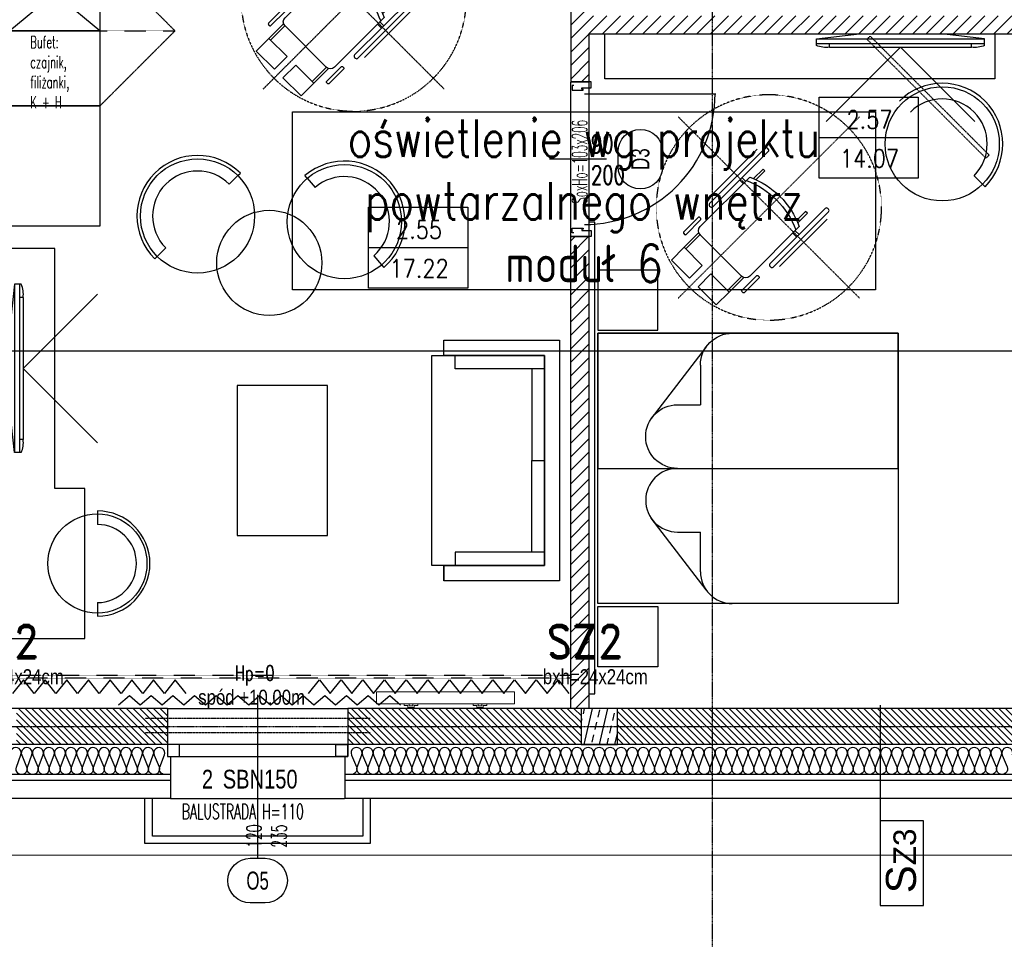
# Model space of a CAD drawing. Header units: millimetres. Extents: x 69081 to 158617, y -37521 to -9534.
# Tile 207 of 256: x 113847 to 114503, y -21415 to -20803. Entities that reach past the tile are written whole.
import ezdxf
from ezdxf.enums import TextEntityAlignment as Align

# ---------------------------------------------------------------- set-up
doc = ezdxf.new("R2010")
doc.units = ezdxf.units.MM
for name, pattern in [('DO', [0.8, 0.6, -0.1, 0, -0.1]), ('DP', [0.5, 0.3, -0.2]), ('KRESKOWA-SREDNIA', [0.2, 0.12, -0.08])]:
    doc.linetypes.add(name, pattern=pattern)
for name, color, linetype in [('0_oświetlenie', 7, 'Continuous'), ('A-----SZ', 8, 'Continuous'), ('A-ARM', 8, 'Continuous'), ('A-BUD-MA-MATERIALY', 8, 'Continuous'), ('A-MEB', 8, 'Continuous'), ('A-OSI', 8, 'DO'), ('A-SCI', 7, 'Continuous'), ('AM DRZIW WEWN', 1, 'Continuous'), ('AM DRZWI ZEWN', 1, 'Continuous'), ('BA_drz', 7, 'Continuous'), ('BA_MEBLE', 8, 'Continuous'), ('BA_okn', 7, 'Continuous'), ('BA_okp', 2, 'Continuous'), ('BA_okw', 1, 'DP'), ('BA_sym', 7, 'Continuous'), ('BA_TXG', 3, 'Continuous'), ('BA_txs', 2, 'Continuous'), ('BA_WIC', 1, 'Continuous'), ('BI_szr', 8, 'Continuous'), ('BZ_sym', 7, 'Continuous'), ('BZ_WIC', 1, 'Continuous'), ('F-BIL', 1, 'Continuous'), ('F-BIL-OP', 3, 'Continuous'), ('F-BIL-TA', 1, 'Continuous'), ('JS_OLKA KONSTR', 231, 'Continuous'), ('JS_PODCIĄGI', 1, 'DP'), ('Nadproża', 5, 'DO'), ('porta', 8, 'Continuous'), ('R-----OP', 1, 'Continuous'), ('R-----WY', 1, 'Continuous'), ('słupy', 1, 'Continuous')]:
    doc.layers.add(name, color=color, linetype=linetype)
for name, color, linetype, lineweight in [('IS_Grzejnik', 15, 'Continuous', 5), ('OPIS', 7, 'Continuous', 25), ('SB_OTWORY DRZWI', 1, 'Continuous', 9)]:
    doc.layers.add(name, color=color, linetype=linetype, lineweight=lineweight)
doc.layers.get('R-----WY').off()
doc.styles.add('Arial', font='l_10646.ttf')
doc.styles.add('BIKTBG', font='romand.shx', dxfattribs={"width": 0.9})
doc.styles.add('BIKTS', font='bikromsw.shx', dxfattribs={"width": 0.85})
doc.styles.add('ROMANS', font='romans.shx', dxfattribs={"height": 1})
doc.styles.add('SIMPLEX', font='simplex', dxfattribs={"width": 0.85})
doc.styles.add('WYM--ROMANSSHX-08', font='ROMANS.SHX', dxfattribs={"width": 0.8})

# ---------------------------------------------------------------- blocks, each defined once
blk = doc.blocks.new('dr1h901')
at = {"color": 0}
blk.add_line((-0.5, 0), (-0.5, 1.005), dxfattribs=at)
at = {"color": 1}
blk.add_line((0, 0.1689), (0, -0.2655), dxfattribs=at)
blk.add_arc((-0.5, 0), 1, 0, 90, dxfattribs=at)
blk = doc.blocks.new('tv 50 cali')
at = {"layer": 'A-MEB'}
for p, q in [((57768.44, -31219.85), (57797.2, -31216.65)), ((57851.69, -31216.65), (57797.2, -31216.65)), ((57880.44, -31219.85), (57851.69, -31216.65)), ((57768.44, -31224.3), (57768.44, -31219.85)), ((57880.44, -31219.85), (57768.44, -31219.85)), ((57880.44, -31223.05), (57768.44, -31223.05)), ((57777.2, -31225.55), (57777.2, -31223.05)), ((57871.69, -31225.55), (57777.2, -31225.55)), ((57871.69, -31225.55), (57871.69, -31223.05)), ((57880.44, -31224.3), (57880.44, -31219.85))]:
    blk.add_line(p, q, dxfattribs=at)
blk.add_lwpolyline([(57774.95, -31275.04), (57824.44, -31225.55), (57873.94, -31275.04)], dxfattribs=at)
for centre, start, end in [((57775.01, -31209.6), 245.93454, 277.81221), ((57873.88, -31209.6), 262.18779, 294.06546)]:
    blk.add_arc(centre, 16.1, start, end, dxfattribs=at)
blk = doc.blocks.new('A$C19277BFE')
at = {"layer": 'A-MEB', "linetype": 'Continuous'}
for p, q in [((53.01, 90), (200, 90)), ((200, 90), (200, 0)), ((72.04, 9.16), (35.57, 56.81)), ((200, 0), (89.48, 0))]:
    blk.add_line(p, q, dxfattribs=at)
at = {"layer": 'A-MEB'}
for p in [(53.01, 47.65), (68.3, 21.18)]:
    blk.add_line(p, (68.3, 47.65), dxfattribs=at)
at = {"layer": 'A-MEB', "linetype": 'Continuous'}
blk.add_lwpolyline([(94.24, 0), (0, 0), (0, 90), (56.12, 90)], dxfattribs=at)
for centre, start in [((53.01, 68.82), 90), ((89.48, 21.18), 180)]:
    blk.add_arc(centre, 21.18, start, 270, dxfattribs=at)
blk = doc.blocks.new('symbol1')
at = {"layer": 'A-ARM', "linetype": 'KRESKOWA-SREDNIA'}
for p, q in [((-18151.81, -23689.57), (-18031.11, -23568.86)), ((-18151.81, -23568.86), (-18031.11, -23689.57))]:
    blk.add_line(p, q, dxfattribs=at)
at = {"layer": 'A-ARM'}
for p, q in [((-18119.08, -23573.94), (-18109.32, -23583.7)), ((-18117.98, -23572.84), (-18108.22, -23582.61)), ((-18137.14, -23610.97), (-18109.7, -23583.53)), ((-18104.2, -23583.53), (-18071.2, -23616.54)), ((-18052.72, -23621.51), (-18084.34, -23589.89)), ((-18147.83, -23602.69), (-18138.07, -23612.45)), ((-18146.73, -23601.59), (-18136.97, -23611.35)), ((-18075.57, -23612.17), (-18072.95, -23609.55)), ((-18073.99, -23613.75), (-18071.37, -23611.13)), ((-18104.14, -23649.47), (-18137.14, -23616.47)), ((-18066.99, -23626.61), (-18072.93, -23620.67)), ((-18072.23, -23619.1), (-18065.85, -23625.47)), ((-18065.85, -23625.47), (-18066.99, -23626.61)), ((-18099.17, -23667.95), (-18130.78, -23636.34)), ((-18110.83, -23647.43), (-18108.5, -23645.11)), ((-18109.25, -23649.01), (-18106.92, -23646.68)), ((-18101.58, -23648.45), (-18095.2, -23654.82)), ((-18094.06, -23653.68), (-18100, -23647.74)), ((-18095.2, -23654.82), (-18094.06, -23653.68))]:
    blk.add_line(p, q, dxfattribs=at)
for points in [[(-18126.46, -23564.36), (-18117.98, -23572.84), (-18130.06, -23584.93), (-18138.54, -23576.45)], [(-18156.31, -23594.21), (-18147.83, -23602.69), (-18135.75, -23590.61), (-18144.23, -23582.13)]]:
    blk.add_lwpolyline(points, close=True, dxfattribs=at)
for points in [[(-18108.85, -23572.59), (-18109.34, -23573.08, 0.414214), (-18109.34, -23574.18), (-18099.75, -23583.78, 0.414214), (-18098.65, -23583.78), (-18098.15, -23583.28, 0.414214), (-18098.15, -23582.18), (-18107.75, -23572.59, 0.414214)], [(-18090.8, -23590.05), (-18090.25, -23589.5, -0.414214), (-18088.6, -23589.5), (-18051.74, -23626.35, -0.414214), (-18051.74, -23628), (-18052.29, -23628.55, -0.414214), (-18053.94, -23628.55), (-18090.8, -23591.7, -0.414214)], [(-18148.09, -23611.82), (-18147.59, -23611.33, -0.414214), (-18146.49, -23611.33), (-18136.9, -23620.92, -0.414214), (-18136.9, -23622.02), (-18137.39, -23622.52, -0.414214), (-18138.49, -23622.52), (-18148.09, -23612.92, -0.414214)], [(-18130.88, -23630.13), (-18130.33, -23629.58, -0.414214), (-18128.68, -23629.58), (-18091.82, -23666.44, -0.414214), (-18091.82, -23668.09), (-18092.37, -23668.64, -0.414214), (-18094.02, -23668.64), (-18130.88, -23631.78, -0.414214)]]:
    blk.add_lwpolyline(points, format="xyb", close=True, dxfattribs=at)
at = {"layer": 'A-ARM', "linetype": 'KRESKOWA-SREDNIA'}
blk.add_circle((-18091.46, -23629.22), 75, dxfattribs=at)
at = {"layer": 'A-ARM'}
for centre, radius, start, end in [((-18106.95, -23586.28), 3.89, 45, 135), ((-18134.39, -23613.72), 3.89, 135, 225), ((-18125.98, -23594.69), 56.04, 290.44252, 339.55748), ((-18123.71, -23596.97), 56.04, 290.44252, 339.55748)]:
    blk.add_arc(centre, radius, start, end, dxfattribs=at)
blk = doc.blocks.new('osie')
at = {"layer": 'A-OSI'}
for p, q in [((20223.6, -43302.43), (20223.6, -44525.44)), ((16858.8, -44112.43), (20818.3, -44112.43))]:
    blk.add_line(p, q, dxfattribs=at)
blk = doc.blocks.new('DYBY-BL5')
at = {"layer": 'F-BIL-TA', "color": 1}
blk.add_line((0, 45), (110, 45), dxfattribs=at)
blk.add_lwpolyline([(0, 0), (0, 90), (110, 90), (110, 0)], close=True, dxfattribs=at)
at = {"layer": 'F-BIL-OP', "style": 'SIMPLEX', "width": 0.85}
blk.add_attdef('NR', text='', height=20, dxfattribs=at).set_placement((56, 55), align=Align.CENTER)
at = {"layer": 'F-BIL-OP', "color": 2, "style": 'SIMPLEX', "width": 0.85, "flags": 1}
for tag, p in [('NAZWA', (119, 55)), ('POSADZKA', (119, 12)), ('GRUPA', (119, -27)), ('RODZAJ', (119, -72))]:
    blk.add_attdef(tag, p, '', height=19, dxfattribs=at)
at = {"layer": 'F-BIL-OP', "color": 2, "style": 'SIMPLEX', "width": 0.85}
blk.add_attdef('POW.', text='', height=20, dxfattribs=at).set_placement((56, 12), align=Align.CENTER)
at = {"layer": 'F-BIL-OP', "color": 2, "style": 'SIMPLEX', "width": 0.85, "flags": 1}
blk.add_attdef('POWH.', text='', height=20, dxfattribs=at).set_placement((56, -27), align=Align.CENTER)
blk = doc.blocks.new('symnadpr')
at = {"style": 'BIKTS', "width": 0.8}
blk.add_attdef('SZT_NADPR', text='', height=25, dxfattribs=at).set_placement((-48.7, -11.7), align=Align.RIGHT)
blk.add_attdef('NAZNADPR', (-42.6, -11.7), '', height=25, dxfattribs=at)
blk = doc.blocks.new('A$C04435ce7')
at = {"layer": 'BI_szr'}
h = blk.add_hatch(dxfattribs=at)
h.set_pattern_fill('BIK_ZELBET', color=256, scale=5, angle=32, style=0)
h.set_pattern_definition([(77, (3555.602, 48.061), (-9.7437, 2.2495), []), (77, (3561.599, 51.808), (-9.7437, 2.2495), [5, -3.5])])
h.paths.add_polyline_path([(3537.09, 29.37), (3561.09, 29.37), (3561.09, 53.37), (3537.09, 53.37)])
at = {"layer": 'Nadproża', "ltscale": 0.75}
for p, q in [((3396.59, 46.57), (3246.59, 46.57)), ((3396.59, 36.99), (3246.59, 36.99))]:
    blk.add_line(p, q, dxfattribs=at)
at = {"layer": 'słupy', "color": 4}
blk.add_lwpolyline([(3537.09, 29.37), (3561.09, 29.37), (3561.09, 53.37), (3537.09, 53.37)], close=True, dxfattribs=at)
at = {"layer": 'BZ_sym'}
ref = blk.add_blockref('symnadpr', (3319.89, 6.25), dxfattribs=dict(at, xscale=0.5, yscale=0.5, zscale=0.5))
ref.add_attrib('naznadpr', 'SBN150', (3298.39, 0), dxfattribs={"height": 12.5, "style": 'BIKTS', "width": 0.8})
ref.add_attrib('szt_nadpr', '2', dxfattribs={"height": 12.5, "style": 'BIKTS', "width": 0.8}).set_placement((3291.94, 0), align=Align.RIGHT)
at = {"layer": 'BA_TXG', "style": 'BIKTBG', "width": 0.9}
for p in [(3150.66, 86.79), (3539.43, 86.79)]:
    blk.add_text('SZ2', height=22, rotation=0, dxfattribs=at).set_placement(p, align=Align.CENTER)
at = {"layer": 'OPIS', "char_height": 10, "style": 'WYM--ROMANSSHX-08'}
for s, insert, width, attachment_point in [('{\\fArial|b0|i0|c238|p34;bxh=24x24cm}', (3192.57, 79.45), 74.0521, 3), ('{\\fArial|b0|i0|c238|p34;bxh=24x24cm}', (3581.34, 79.45), 74.0521, 3), ('{\\fArial|b0|i0|c238|p34;spód +10.00m}', (3282.04, 65.8), 160, 1)]:
    blk.add_mtext(s, dxfattribs=dict(at, insert=insert, width=width, attachment_point=attachment_point))
blk = doc.blocks.new('symdrz')
blk.add_lwpolyline([(-10, -30, -1), (-10, 30), (10, 30, -1), (10, -30)], format="xyb", close=True)
at = {"style": 'BIKTS', "width": 0.8}
blk.add_attdef('SZERDRZ', text='', height=25, dxfattribs=at).set_placement((77.1, 8.8), align=Align.CENTER)
blk.add_attdef('SYMDRZ', text='', height=25, dxfattribs=at).set_placement((0, 0), align=Align.MIDDLE)
blk.add_attdef('WYSDRZ', text='', height=25, dxfattribs=at).set_placement((77.1, -9.5), align=Align.TOP_CENTER)
blk = doc.blocks.new('grzejniki pietro 2')
at = {"layer": 'IS_Grzejnik', "extrusion": (0, 0, -1), "elevation": -289.1}
blk.add_lwpolyline([(-20156.73, -43522), (-20064.73, -43522), (-20064.73, -43514), (-20156.73, -43514)], close=True, dxfattribs=at)
at = {"layer": 'IS_Grzejnik', "elevation": 289.1}
for points in [[(20092.23, -43522), (20088.89, -43522), (20088.89, -43523.4), (20086.56, -43523.4), (20086.56, -43522), (20083.23, -43522), (20083.23, -43523), (20085.56, -43523), (20085.56, -43524.4), (20089.89, -43524.4), (20089.89, -43523), (20092.23, -43523)], [(20138.23, -43522), (20134.89, -43522), (20134.89, -43523.4), (20132.56, -43523.4), (20132.56, -43522), (20129.23, -43522), (20129.23, -43523), (20131.56, -43523), (20131.56, -43524.4), (20135.89, -43524.4), (20135.89, -43523), (20138.23, -43523)]]:
    blk.add_lwpolyline(points, close=True, dxfattribs=at)
blk = doc.blocks.new('A$C3901f979')
at = {"layer": 'AM DRZWI ZEWN'}
ref = blk.add_blockref('symdrz', (3167.75, 14.85), dxfattribs=dict(at, xscale=0.4950000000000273, yscale=0.4950000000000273, zscale=0.4950000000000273))
ref.add_attrib('Symdrz', 'O5', dxfattribs={"layer": 'BA_sym', "height": 12, "style": 'BIKTS', "width": 0.7}).set_placement((3167.75, 14.85), align=Align.MIDDLE_CENTER)
blk = doc.blocks.new('A$Cf85abbde')
at = {"layer": 'A-SCI', "color": 4}
for p, q in [((12, 103), (0, 103)), ((12, 0), (0, 0))]:
    blk.add_line(p, q, dxfattribs=at)
at = {"layer": 'JS_PODCIĄGI', "lineweight": -3}
for p, q in [((0, 0), (0, 103)), ((12, 103), (12, 0))]:
    blk.add_line(p, q, dxfattribs=at)
at = {"layer": 'AM DRZIW WEWN', "insert": (0.83, 21.87), "char_height": 10, "width": 61.9698, "attachment_point": 1, "rotation": 90, "style": 'ROMANS'}
blk.add_mtext('{\\W0.5;SoxHo=103x206}', dxfattribs=at)
blk = doc.blocks.new('PRZEKROJE')
at = {"layer": 'R-----OP', "color": 121, "linetype": 'DP'}
blk.add_line((20555.1, -35018.77), (21600.08, -35018.77), dxfattribs=at)
blk.add_lwpolyline([(17635.62, -35018.77), (20288.52, -35018.77), (20288.52, -35018.77), (20555.1, -35018.77), (20555.1, -35018.77), (21600.08, -35018.77)], dxfattribs=at)

msp = doc.modelspace()

# ---------------------------------------------------------------- hatches: boundary and pattern name
at = {"layer": 'A-----SZ'}
h = msp.add_hatch(dxfattribs=at)
h.set_pattern_fill('ANSI31', color=256, scale=2)
h.set_pattern_definition([(45, (82698.275, 15253.8414), (-4.4901281, 4.4901281), [])])
h.paths.add_polyline_path([(114526.1415, -20800.5941), (114226.1415, -20800.5941), (114226.1415, -20791.5941), (114214.1415, -20791.5941), (114214.1415, -20844.5075), (114226.1415, -20844.5075), (114226.1415, -20812.5941), (114526.1415, -20812.5941)])
h.paths.add_polyline_path([(114226.1415, -20947.5075), (114214.1415, -20947.5075), (114214.1415, -21261.5941), (114226.1415, -21261.5941)])
h = msp.add_hatch(dxfattribs=at)
h.set_pattern_fill('ANSI31', color=256, angle=270.0000002)
h.set_pattern_definition([(315, (133899.583, 8390.9974), (2.24506402, 2.24506404), [])])
h.paths.add_polyline_path([(113945.6814, -21261.5849), (113945.6814, -21285.5849), (113845.1814, -21285.5849), (113845.1814, -21261.5849)])
h = msp.add_hatch(dxfattribs=at)
h.set_pattern_fill('ANSI31', color=256, angle=270.0000002)
h.set_pattern_definition([(315, (134175.083, 8390.9974), (2.24506402, 2.24506404), [])])
h.paths.add_polyline_path([(114221.1814, -21261.5849), (114221.1814, -21285.5849), (114065.6814, -21285.5849), (114065.6814, -21261.5849)])
h = msp.add_hatch(dxfattribs=at)
h.set_pattern_fill('ANSI31', color=256, angle=270.0000002)
h.set_pattern_definition([(315, (134624.083, 8390.9974), (2.24506402, 2.24506404), [])])
h.paths.add_polyline_path([(114670.1814, -21261.5849), (114670.1814, -21285.5849), (114245.1814, -21285.5849), (114245.1814, -21261.5849)])

# ---------------------------------------------------------------- linework, layer by layer
at = {"layer": '0_oświetlenie', "color": 7, "lineweight": 5, "elevation": 1}
msp.add_lwpolyline([(111353.9326, -21359.284), (114660.1136, -21359.284), (114644.1136, -18638.284), (113105.1136, -18638.284), (113105.1136, -19854.284), (112602.3789, -19854.284), (112319.9319, -18630.8715), (110820.3763, -18977.0712), (111353.9326, -21359.284)], dxfattribs=at)
at = {"layer": 'A-ARM'}
for points in [[(113900.6415, -20810.5941), (113840.6415, -20810.5941), (113840.6415, -20760.5941), (113900.6415, -20760.5941)], [(113900.6415, -20860.5941), (113840.6415, -20860.5941), (113840.6415, -20810.5941), (113900.6415, -20810.5941)], [(113840.6415, -20940.5941), (113840.6415, -20860.5941), (113900.6415, -20860.5941), (113900.6415, -20940.5941)]]:
    msp.add_lwpolyline(points, close=True, dxfattribs=at)
at = {"layer": 'A-BUD-MA-MATERIALY'}
for points in [[(113899.9119, -21305.676, -0.52350852), (113896.4735, -21300.7168), (113899.5002, -21292.6342, 1.47258809), (113892.676, -21292.7666), (113895.9546, -21300.5844, -1.47258809), (113889.1304, -21300.7168), (113892.1571, -21292.6342, 1.47258809), (113885.3328, -21292.7666), (113888.6115, -21300.5844, -1.47258809), (113881.7872, -21300.7168), (113884.8139, -21292.6342, 1.47258809), (113877.9897, -21292.7666), (113881.2683, -21300.5844, -1.47258809), (113874.4441, -21300.7168), (113877.4708, -21292.6342, 1.47258809), (113870.6465, -21292.7666), (113873.9252, -21300.5844, -1.47258809), (113867.1009, -21300.7168), (113870.1276, -21292.6342, 1.47258809), (113863.3034, -21292.7666), (113866.582, -21300.5844, -1.47258809), (113859.7578, -21300.7168), (113862.7845, -21292.6342, 1.47258809), (113855.9602, -21292.7666), (113859.2389, -21300.5844, -1.47258809), (113852.4146, -21300.7168), (113855.4413, -21292.6342, 1.47258809), (113848.6171, -21292.7666), (113851.8957, -21300.5844, -1.47258809), (113845.0714, -21300.7168), (113848.0982, -21292.6342, 1.47258809), (113841.2739, -21292.7666)], [(113943.9708, -21305.676, -0.52350852), (113940.5324, -21300.7168), (113943.5592, -21292.6342, 1.47258809), (113936.7349, -21292.7666), (113940.0135, -21300.5844, -1.47258809), (113933.1893, -21300.7168), (113936.216, -21292.6342, 1.47258809), (113929.3917, -21292.7666), (113932.6704, -21300.5844, -1.47258809), (113925.8461, -21300.7168), (113928.8729, -21292.6342, 1.47258809), (113922.0486, -21292.7666), (113925.3272, -21300.5844, -1.47258809), (113918.503, -21300.7168), (113921.5297, -21292.6342, 1.47258809), (113914.7054, -21292.7666), (113917.9841, -21300.5844, -1.47258809), (113911.1598, -21300.7168), (113914.1866, -21292.6342, 1.47258809), (113907.3623, -21292.7666), (113910.6409, -21300.5844, -1.47258809), (113903.8167, -21300.7168), (113906.8434, -21292.6342, 1.47258809), (113900.0191, -21292.7666), (113903.2978, -21300.5844, -1.47258809), (113896.4735, -21300.7168), (113899.5002, -21292.6342, 1.47258809), (113892.676, -21292.7666), (113895.9546, -21300.5844, -1.47258809), (113889.1304, -21300.7168), (113892.1571, -21292.6342, 1.47258809), (113885.3328, -21292.7666), (113888.6115, -21300.5844, -1.47258809), (113881.7872, -21300.7168), (113884.8139, -21292.6342, 1.47258809), (113877.9897, -21292.7666), (113881.2683, -21300.5844, -1.47258809), (113874.4441, -21300.7168), (113877.4708, -21292.6342, 1.47258809), (113870.6465, -21292.7666), (113873.9252, -21300.5844, -1.47258809), (113867.1009, -21300.7168), (113870.1276, -21292.6342, 1.47258809), (113863.3034, -21292.7666), (113866.582, -21300.5844, -1.47258809), (113859.7578, -21300.7168), (113862.7845, -21292.6342, 1.47258809), (113855.9602, -21292.7666), (113859.2389, -21300.5844, -1.47258809), (113852.4146, -21300.7168), (113855.4413, -21292.6342, 1.47258809), (113848.6171, -21292.7666), (113851.8957, -21300.5844, -1.47258809), (113845.0714, -21300.7168), (113848.0982, -21292.6342, 1.47258809), (113841.2739, -21292.7666)], [(114244.2387, -21305.5941, -0.52350852), (114240.8003, -21300.6349), (114243.827, -21292.5523, 1.47258809), (114237.0028, -21292.6847), (114240.2814, -21300.5026, -1.47258809), (114233.4571, -21300.6349), (114236.4839, -21292.5523, 1.47258809), (114229.6596, -21292.6847), (114232.9382, -21300.5026, -1.47258809), (114226.114, -21300.6349), (114229.1407, -21292.5523, 1.47258809), (114222.3164, -21292.6847), (114225.5951, -21300.5026, -1.47258809), (114218.7708, -21300.6349), (114221.7976, -21292.5523, 1.47258809), (114214.9733, -21292.6847), (114218.2519, -21300.5026, -1.47258809), (114211.4277, -21300.6349), (114214.4544, -21292.5523, 1.47258809), (114207.6301, -21292.6847), (114210.9088, -21300.5026, -1.47258809), (114204.0845, -21300.6349), (114207.1113, -21292.5523, 1.47258809), (114200.287, -21292.6847), (114203.5656, -21300.5026, -1.47258809), (114196.7414, -21300.6349), (114199.7681, -21292.5523, 1.47258809), (114192.9438, -21292.6847), (114196.2225, -21300.5026, -1.47258809), (114189.3982, -21300.6349), (114192.425, -21292.5523, 1.47258809), (114185.6007, -21292.6847), (114188.8793, -21300.5026, -1.47258809), (114182.0551, -21300.6349), (114185.0818, -21292.5523, 1.47258809), (114178.2575, -21292.6847), (114181.5362, -21300.5026, -1.47258809), (114174.7119, -21300.6349), (114177.7387, -21292.5523, 1.47258809), (114170.9144, -21292.6847), (114174.193, -21300.5026, -1.47258809), (114167.3688, -21300.6349), (114170.3955, -21292.5523, 1.47258809), (114163.5712, -21292.6847), (114166.8499, -21300.5026, -1.47258809), (114160.0256, -21300.6349), (114163.0524, -21292.5523, 1.47258809), (114156.2281, -21292.6847), (114159.5067, -21300.5026, -1.47258809), (114152.6825, -21300.6349), (114155.7092, -21292.5523, 1.47258809), (114148.8849, -21292.6847), (114152.1636, -21300.5026, -1.47258809), (114145.3393, -21300.6349), (114148.366, -21292.5523, 1.47258809), (114141.5418, -21292.6847), (114144.8204, -21300.5026, -1.47258809), (114137.9962, -21300.6349), (114141.0229, -21292.5523, 1.47258809), (114134.1986, -21292.6847), (114137.4773, -21300.5026, -1.47258809), (114130.653, -21300.6349), (114133.6797, -21292.5523, 1.47258809), (114126.8555, -21292.6847), (114130.1341, -21300.5026, -1.47258809), (114123.3099, -21300.6349), (114126.3366, -21292.5523, 1.47258809), (114119.5123, -21292.6847), (114122.791, -21300.5026, -1.47258809), (114115.9667, -21300.6349), (114118.9934, -21292.5523, 1.47258809), (114112.1692, -21292.6847), (114115.4478, -21300.5026, -1.47258809), (114108.6235, -21300.6349), (114111.6503, -21292.5523, 1.47258809), (114104.826, -21292.6847), (114108.1047, -21300.5026, -1.47258809), (114101.2804, -21300.6349), (114104.3071, -21292.5523, 1.47258809), (114097.4829, -21292.6847), (114100.7615, -21300.5026, -1.47258809), (114093.9372, -21300.6349), (114096.964, -21292.5523, 1.47258809), (114090.1397, -21292.6847), (114093.4184, -21300.5026, -1.47258809), (114086.5941, -21300.6349), (114089.6208, -21292.5523, 1.47258809), (114082.7966, -21292.6847), (114086.0752, -21300.5026, -1.47258809), (114079.2509, -21300.6349), (114082.2777, -21292.5523, 1.47258809), (114075.4534, -21292.6847), (114078.7321, -21300.5026, -1.47258809), (114071.9078, -21300.6349), (114074.9345, -21292.5523, 1.47258809), (114068.1103, -21292.6847), (114071.3889, -21300.5026, -0.55167917), (114067.8246, -21305.5898)], [(114317.6702, -21305.5941, -0.52350852), (114314.2318, -21300.6349), (114317.2585, -21292.5523, 1.47258809), (114310.4343, -21292.6847), (114313.7129, -21300.5026, -1.47258809), (114306.8886, -21300.6349), (114309.9154, -21292.5523, 1.47258809), (114303.0911, -21292.6847), (114306.3698, -21300.5026, -1.47258809), (114299.5455, -21300.6349), (114302.5722, -21292.5523, 1.47258809), (114295.748, -21292.6847), (114299.0266, -21300.5026, -1.47258809), (114292.2023, -21300.6349), (114295.2291, -21292.5523, 1.47258809), (114288.4048, -21292.6847), (114291.6835, -21300.5026, -1.47258809), (114284.8592, -21300.6349), (114287.8859, -21292.5523, 1.47258809), (114281.0617, -21292.6847), (114284.3403, -21300.5026, -1.47258809), (114277.516, -21300.6349), (114280.5428, -21292.5523, 1.47258809), (114273.7185, -21292.6847), (114276.9972, -21300.5026, -1.47258809), (114270.1729, -21300.6349), (114273.1996, -21292.5523, 1.47258809), (114266.3754, -21292.6847), (114269.654, -21300.5026, -1.47258809), (114262.8297, -21300.6349), (114265.8565, -21292.5523, 1.47258809), (114259.0322, -21292.6847), (114262.3109, -21300.5026, -1.47258809), (114255.4866, -21300.6349), (114258.5133, -21292.5523, 1.47258809), (114251.6891, -21292.6847), (114254.9677, -21300.5026, -1.47258809), (114248.1434, -21300.6349), (114251.1702, -21292.5523, 1.47258809), (114244.3459, -21292.6847), (114247.6246, -21300.5026, -1.47258809), (114240.8003, -21300.6349), (114243.827, -21292.5523, 1.47258809), (114237.0028, -21292.6847), (114240.2814, -21300.5026, -1.47258809), (114233.4571, -21300.6349), (114236.4839, -21292.5523, 1.47258809), (114229.6596, -21292.6847), (114232.9382, -21300.5026, -1.47258809), (114226.114, -21300.6349), (114229.1407, -21292.5523, 1.47258809), (114222.3164, -21292.6847), (114225.5951, -21300.5026, -1.47258809), (114218.7708, -21300.6349), (114221.7976, -21292.5523, 1.47258809), (114214.9733, -21292.6847), (114218.2519, -21300.5026, -1.47258809), (114211.4277, -21300.6349), (114214.4544, -21292.5523, 1.47258809), (114207.6301, -21292.6847), (114210.9088, -21300.5026, -1.47258809), (114204.0845, -21300.6349), (114207.1113, -21292.5523, 1.47258809), (114200.287, -21292.6847), (114203.5656, -21300.5026, -1.47258809), (114196.7414, -21300.6349), (114199.7681, -21292.5523, 1.47258809), (114192.9438, -21292.6847), (114196.2225, -21300.5026, -1.47258809), (114189.3982, -21300.6349), (114192.425, -21292.5523, 1.47258809), (114185.6007, -21292.6847), (114188.8793, -21300.5026, -1.47258809), (114182.0551, -21300.6349), (114185.0818, -21292.5523, 1.47258809), (114178.2575, -21292.6847), (114181.5362, -21300.5026, -1.47258809), (114174.7119, -21300.6349), (114177.7387, -21292.5523, 1.47258809), (114170.9144, -21292.6847), (114174.193, -21300.5026, -1.47258809), (114167.3688, -21300.6349), (114170.3955, -21292.5523, 1.47258809), (114163.5712, -21292.6847), (114166.8499, -21300.5026, -1.47258809), (114160.0256, -21300.6349), (114163.0524, -21292.5523, 1.47258809), (114156.2281, -21292.6847), (114159.5067, -21300.5026, -1.47258809), (114152.6825, -21300.6349), (114155.7092, -21292.5523, 1.47258809), (114148.8849, -21292.6847), (114152.1636, -21300.5026, -1.47258809), (114145.3393, -21300.6349), (114148.366, -21292.5523, 1.47258809), (114141.5418, -21292.6847), (114144.8204, -21300.5026, -0.55167917), (114141.2561, -21305.5898)], [(114493.9058, -21305.5941, -0.52350852), (114490.4674, -21300.6349), (114493.4942, -21292.5523, 1.47258809), (114486.6699, -21292.6847), (114489.9486, -21300.5026, -1.47258809), (114483.1243, -21300.6349), (114486.151, -21292.5523, 1.47258809), (114479.3268, -21292.6847), (114482.6054, -21300.5026, -1.47258809), (114475.7811, -21300.6349), (114478.8079, -21292.5523, 1.47258809), (114471.9836, -21292.6847), (114475.2623, -21300.5026, -1.47258809), (114468.438, -21300.6349), (114471.4647, -21292.5523, 1.47258809), (114464.6405, -21292.6847), (114467.9191, -21300.5026, -1.47258809), (114461.0948, -21300.6349), (114464.1216, -21292.5523, 1.47258809), (114457.2973, -21292.6847), (114460.576, -21300.5026, -1.47258809), (114453.7517, -21300.6349), (114456.7784, -21292.5523, 1.47258809), (114449.9542, -21292.6847), (114453.2328, -21300.5026, -1.47258809), (114446.4085, -21300.6349), (114449.4353, -21292.5523, 1.47258809), (114442.611, -21292.6847), (114445.8896, -21300.5026, -1.47258809), (114439.0654, -21300.6349), (114442.0921, -21292.5523, 1.47258809), (114435.2678, -21292.6847), (114438.5465, -21300.5026, -1.47258809), (114431.7222, -21300.6349), (114434.749, -21292.5523, 1.47258809), (114427.9247, -21292.6847), (114431.2033, -21300.5026, -1.47258809), (114424.3791, -21300.6349), (114427.4058, -21292.5523, 1.47258809), (114420.5815, -21292.6847), (114423.8602, -21300.5026, -1.47258809), (114417.0359, -21300.6349), (114420.0627, -21292.5523, 1.47258809), (114413.2384, -21292.6847), (114416.517, -21300.5026, -1.47258809), (114409.6928, -21300.6349), (114412.7195, -21292.5523, 1.47258809), (114405.8952, -21292.6847), (114409.1739, -21300.5026, -1.47258809), (114402.3496, -21300.6349), (114405.3764, -21292.5523, 1.47258809), (114398.5521, -21292.6847), (114401.8307, -21300.5026, -1.47258809), (114395.0065, -21300.6349), (114398.0332, -21292.5523, 1.47258809), (114391.2089, -21292.6847), (114394.4876, -21300.5026, -1.47258809), (114387.6633, -21300.6349), (114390.6901, -21292.5523, 1.47258809), (114383.8658, -21292.6847), (114387.1444, -21300.5026, -1.47258809), (114380.3202, -21300.6349), (114383.3469, -21292.5523, 1.47258809), (114376.5226, -21292.6847), (114379.8013, -21300.5026, -1.47258809), (114372.977, -21300.6349), (114376.0038, -21292.5523, 1.47258809), (114369.1795, -21292.6847), (114372.4581, -21300.5026, -1.47258809), (114365.6339, -21300.6349), (114368.6606, -21292.5523, 1.47258809), (114361.8363, -21292.6847), (114365.115, -21300.5026, -1.47258809), (114358.2907, -21300.6349), (114361.3174, -21292.5523, 1.47258809), (114354.4932, -21292.6847), (114357.7718, -21300.5026, -1.47258809), (114350.9476, -21300.6349), (114353.9743, -21292.5523, 1.47258809), (114347.15, -21292.6847), (114350.4287, -21300.5026, -1.47258809), (114343.6044, -21300.6349), (114346.6311, -21292.5523, 1.47258809), (114339.8069, -21292.6847), (114343.0855, -21300.5026, -1.47258809), (114336.2613, -21300.6349), (114339.288, -21292.5523, 1.47258809), (114332.4637, -21292.6847), (114335.7424, -21300.5026, -1.47258809), (114328.9181, -21300.6349), (114331.9448, -21292.5523, 1.47258809), (114325.1206, -21292.6847), (114328.3992, -21300.5026, -1.47258809), (114321.5749, -21300.6349), (114324.6017, -21292.5523, 1.47258809), (114317.7774, -21292.6847), (114321.0561, -21300.5026, -0.55167917), (114317.4917, -21305.5898)], [(114508.1805, -21292.5523, 1.47258809), (114501.3562, -21292.6847), (114504.6349, -21300.5026, -1.47258809), (114497.8106, -21300.6349), (114500.8373, -21292.5523, 1.47258809), (114494.0131, -21292.6847), (114497.2917, -21300.5026, -0.55167917), (114493.7274, -21305.5898)]]:
    msp.add_lwpolyline(points, format="xyb", dxfattribs=at)
at = {"layer": 'A-MEB'}
for p, q in [((113900.6415, -20810.5941), (113840.6415, -20760.5941)), ((113900.6415, -20760.5941), (113840.6415, -20810.5941)), ((113992.5166, -20906.9581), (113986.8169, -20912.6578)), ((113992.5166, -20906.9581), (113994.1451, -20905.3296)), ((114038.6843, -20908.7265), (114037.1851, -20906.9782)), ((114038.6843, -20908.7265), (114043.9313, -20914.8455)), ((114488.2627, -20912.6839), (114482.563, -20906.9842)), ((114488.2627, -20912.6839), (114489.8912, -20914.3124)), ((113938.7765, -20960.6982), (113937.148, -20962.3267)), ((113944.4762, -20954.9985), (113938.7765, -20960.6982)), ((114082.9091, -20960.301), (114088.1561, -20966.42)), ((114088.1561, -20966.42), (114089.6552, -20968.1683)), ((114129.6849, -21026.5889), (114129.6849, -21016.5889)), ((114129.6849, -21026.5889), (114196.6849, -21026.5889)), ((114196.6849, -21166.5889), (114196.6849, -21026.5889)), ((113898.9686, -21130.177), (113898.9686, -21132.177)), ((113898.9686, -21132.177), (113898.9686, -21139.177)), ((114129.6849, -21166.5889), (114196.6849, -21166.5889)), ((114129.6849, -21166.5889), (114129.6849, -21176.5889)), ((113898.9686, -21191.177), (113898.9686, -21198.177)), ((113898.9686, -21198.177), (113898.9686, -21200.177))]:
    msp.add_line(p, q, dxfattribs=at)
at = {"layer": 'A-MEB', "linetype": 'KRESKOWA-SREDNIA'}
for points in [[(113900.6415, -20810.5941), (113950.6415, -20810.5941), (113900.6415, -20760.5941)], [(113900.6415, -20810.5941), (113950.6415, -20810.5941), (113900.6415, -20860.5941)], [(113840.6415, -21239.5941), (114214.1415, -21239.5941), (114214.1415, -21241.5941), (113840.6415, -21241.5941)]]:
    msp.add_lwpolyline(points, dxfattribs=at)
at = {"layer": 'A-MEB'}
for points in [[(114236.6884, -20812.5941), (114496.4483, -20812.5941), (114496.4483, -20842.5941), (114396.4483, -20842.5941), (114396.4483, -20842.5941), (114236.6884, -20842.5941), (114236.6884, -20812.5941)], [(113840.6415, -20955.4171), (113840.6415, -21215.177), (113890.6415, -21215.177), (113890.6415, -21115.177), (113870.6415, -21115.177), (113870.6415, -20955.4171), (113840.6415, -20955.4171)], [(114272.1414, -21009.8709), (114272.1414, -20969.8709), (114232.1414, -20969.8709), (114232.1414, -21009.8709), (114272.1414, -21009.8709)], [(114206.6849, -21176.5889), (114129.6849, -21176.5889), (114129.6849, -21166.5889), (114196.6849, -21166.5889), (114196.6849, -21026.5889), (114129.6849, -21026.5889), (114129.6849, -21016.5889), (114206.6849, -21016.5889), (114206.6849, -21176.5889)], [(113992.1049, -21046.5889), (113992.1049, -21146.5889), (114052.1049, -21146.5889), (114052.1049, -21046.5889), (113992.1049, -21046.5889)], [(114272.1414, -21193.8709), (114272.1414, -21233.8709), (114232.1414, -21233.8709), (114232.1414, -21193.8709), (114272.1414, -21193.8709)], [(113856.9371, -21251.7764), (113849.7164, -21242.5406), (113842.4956, -21251.7764)], [(113871.3786, -21251.7764), (113864.1579, -21242.5406), (113856.9371, -21251.7764)], [(113885.8201, -21251.7764), (113878.5993, -21242.5406), (113871.3786, -21251.7764)], [(113900.2616, -21251.7764), (113893.0408, -21242.5406), (113885.8201, -21251.7764)], [(113914.703, -21251.7764), (113907.4823, -21242.5406), (113900.2616, -21251.7764)], [(113929.1445, -21251.7764), (113921.9238, -21242.5406), (113914.703, -21251.7764)], [(113943.586, -21251.7764), (113936.3653, -21242.5406), (113929.1445, -21251.7764)], [(113958.0275, -21251.7764), (113950.8067, -21242.5406), (113943.586, -21251.7764)], [(114039.5476, -21251.7764), (114046.7683, -21242.5406), (114053.9891, -21251.7764)], [(114053.9891, -21251.7764), (114061.2098, -21242.5406), (114068.4305, -21251.7764)], [(114068.4305, -21251.7764), (114075.6513, -21242.5406), (114082.872, -21251.7764)], [(114082.872, -21251.7764), (114090.0928, -21242.5406), (114097.3135, -21251.7764)], [(114097.3135, -21251.7764), (114104.5342, -21242.5406), (114111.755, -21251.7764)], [(114111.755, -21251.7764), (114118.9757, -21242.5406), (114126.1965, -21251.7764)], [(114126.1965, -21251.7764), (114133.4172, -21242.5406), (114140.6379, -21251.7764)], [(114140.6379, -21251.7764), (114147.8587, -21242.5406), (114155.0794, -21251.7764)], [(114155.0794, -21251.7764), (114162.3002, -21242.5406), (114169.5209, -21251.7764)], [(114169.5209, -21251.7764), (114176.7416, -21242.5406), (114183.9624, -21251.7764)], [(114183.9624, -21251.7764), (114191.1831, -21242.5406), (114198.4038, -21251.7764)], [(114198.4038, -21251.7764), (114205.6246, -21242.5406), (114212.8453, -21251.7764)], [(113913.1188, -21259.3405), (113920.3395, -21253.1047), (113927.5603, -21259.3405)], [(113927.5603, -21259.3405), (113934.781, -21253.1047), (113942.0018, -21259.3405)], [(113942.0018, -21259.3405), (113949.2225, -21253.1047), (113956.4432, -21259.3405)], [(113956.4432, -21259.3405), (113963.664, -21253.1047), (113970.8847, -21259.3405)], [(113970.8847, -21259.3405), (113978.1055, -21253.1047), (113985.3262, -21259.3405)], [(113985.3262, -21259.3405), (113992.5469, -21253.1047), (113999.7677, -21259.3405)], [(113999.7677, -21259.3405), (114006.9884, -21253.1047), (114014.2091, -21259.3405)], [(114014.2091, -21259.3405), (114021.4299, -21253.1047), (114028.6506, -21259.3405)], [(114028.6506, -21259.3405), (114035.8714, -21253.1047), (114043.0921, -21259.3405)], [(114043.0921, -21259.3405), (114050.3128, -21253.1047), (114057.5336, -21259.3405)], [(114057.5336, -21259.3405), (114064.7543, -21253.1047), (114071.9751, -21259.3405)], [(114071.9751, -21259.3405), (114079.1958, -21253.1047), (114086.4165, -21259.3405)], [(114086.4165, -21259.3405), (114093.6373, -21253.1047), (114100.858, -21259.3405)]]:
    msp.add_lwpolyline(points, dxfattribs=at)
at = {"layer": 'A-MEB', "linetype": 'KRESKOWA-SREDNIA'}
msp.add_lwpolyline([(114413.4138, -20814.056), (114492.6098, -20893.252), (114490.4885, -20895.3733), (114411.2925, -20816.1773)], close=True, dxfattribs=at)
at = {"layer": 'A-MEB'}
for points in [[(114230.1415, -20937.8709), (114226.1415, -20937.8709), (114226.1415, -21251.8709), (114230.1415, -21251.8709)], [(114232.1415, -21191.8709), (114232.1415, -21011.8709), (114432.1415, -21011.8709), (114432.1415, -21191.8709)], [(114196.6849, -21026.5889), (114196.6849, -21166.5889), (114121.6849, -21166.5889), (114121.6849, -21026.5889)], [(114196.6849, -21026.5889), (114196.6849, -21035.5157), (114137.2348, -21035.5157), (114137.2348, -21026.5889)], [(114196.6849, -21096.5889), (114196.6849, -21035.5157), (114188.086, -21035.5157), (114188.086, -21096.5889)], [(114196.6849, -21096.5889), (114196.6849, -21157.662), (114188.086, -21157.662), (114188.086, -21096.5889)], [(114196.6849, -21166.5889), (114196.6849, -21157.662), (114137.2348, -21157.662), (114137.2348, -21166.5889)]]:
    msp.add_lwpolyline(points, close=True, dxfattribs=at)
for centre, radius in [((114461.3926, -20885.8138), 38), ((113965.6465, -20933.8282), 38), ((114063.4202, -20937.5733), 38), ((114013.4105, -20965.0147), 35), ((113898.9686, -21165.177), 33)]:
    msp.add_circle(centre, radius, dxfattribs=at)
for centre, radius, start, end in [((114461.3926, -20885.8138), 40.303, 315, 135), ((114461.3926, -20885.8138), 29.9394, 315, 135), ((113965.6465, -20933.8282), 40.303, 45, 225), ((114063.4202, -20937.5733), 40.303, 310.612875, 130.612875), ((113965.6465, -20933.8282), 29.9394, 45, 225), ((114063.4202, -20937.5733), 29.9394, 310.612875, 130.612875), ((113898.9686, -21165.177), 35, 270, 90), ((113898.9686, -21165.177), 26, 270, 90)]:
    msp.add_arc(centre, radius, start, end, dxfattribs=at)
at = {"layer": 'A-SCI', "color": 5}
for p, q in [((114214.1415, -20791.5941), (114214.1415, -20844.5075)), ((114214.1415, -20799.5941), (114214.1415, -20812.5941)), ((114226.1415, -20812.5941), (114526.1415, -20812.5941)), ((114226.1415, -20812.5941), (114226.1415, -20844.5075)), ((114226.1415, -20812.5941), (114226.1415, -20826.5075))]:
    msp.add_line(p, q, dxfattribs=at)
at = {"layer": 'A-SCI', "color": 4}
for p, q in [((114214.1415, -20844.5075), (114226.1415, -20844.5075)), ((114214.1415, -20947.5075), (114226.1415, -20947.5075)), ((113945.6415, -21261.5941), (113945.6415, -21293.5941)), ((114065.6415, -21261.5941), (114065.6415, -21293.5941))]:
    msp.add_line(p, q, dxfattribs=at)
at = {"layer": 'A-SCI', "color": 5}
msp.add_lwpolyline([(114214.1415, -20947.5075), (114226.1415, -20947.5075), (114226.1415, -21261.5941), (114214.1415, -21261.5941)], close=True, dxfattribs=at)
at = {"layer": 'A-SCI', "color": 4}
for points in [[(114570.1415, -21169.5941), (114570.1415, -21225.5941), (114706.1415, -21225.5941), (114706.1415, -21321.5941), (114063.6415, -21321.5941)], [(114526.1415, -21171.5941), (114526.1415, -21261.5941), (114065.6415, -21261.5941)], [(113945.6415, -21261.5941), (113720.6415, -21261.5941)], [(113945.6415, -21285.5941), (113720.6415, -21285.5941)], [(114538.1415, -21285.5941), (114065.6415, -21285.5941)], [(113945.6415, -21293.5941), (113947.6415, -21293.5941), (113947.6415, -21321.5941)], [(114065.6415, -21293.5941), (114063.6415, -21293.5941), (114063.6415, -21321.5941)], [(113947.6415, -21321.5941), (113718.6415, -21321.5941)]]:
    msp.add_lwpolyline(points, dxfattribs=at)
at = {"layer": 'BA_okn'}
for points in [[(113945.6415, -21293.5941), (114065.6415, -21293.5941), (114065.6415, -21285.5941), (113945.6415, -21285.5941)], [(113945.6415, -21293.5941), (113953.6415, -21293.5941), (113953.6415, -21285.5941), (113945.6415, -21285.5941)], [(114065.6415, -21293.5941), (114057.6415, -21293.5941), (114057.6415, -21285.5941), (114065.6415, -21285.5941)]]:
    msp.add_lwpolyline(points, close=True, dxfattribs=at)
at = {"layer": 'BA_okp'}
for points in [[(114080.6415, -21321.5941), (114080.6415, -21351.5941), (113930.6415, -21351.5941), (113930.6415, -21321.5941)], [(114075.6415, -21321.5941), (114075.6415, -21346.5941), (113935.6415, -21346.5941), (113935.6415, -21321.5941)]]:
    msp.add_lwpolyline(points, dxfattribs=at)
at = {"layer": 'BA_okw'}
for p, q in [((113945.6415, -21261.5941), (114065.6415, -21261.5941)), ((113947.6415, -21321.5941), (114063.6415, -21321.5941))]:
    msp.add_line(p, q, dxfattribs=at)
at = {"layer": 'BA_WIC'}
for p, q in [((114005.6415, -21252.5941), (114005.6415, -21361.4009)), ((114420.0897, -21259.3968), (114420.0897, -21336.5491))]:
    msp.add_line(p, q, dxfattribs=at)
msp.add_lwpolyline([(114448.9076, -21392.7276), (114448.9076, -21336.5491), (114420.0897, -21336.5491), (114420.0897, -21392.7276)], close=True, dxfattribs=at)
at = {"layer": 'BZ_WIC'}
for points in [[(114570.1415, -21169.5941), (114570.1415, -21241.5941), (114690.1415, -21241.5941), (114690.1415, -21305.5941), (114063.6415, -21305.5941)], [(114574.1415, -21169.5941), (114574.1415, -21237.5941), (114694.1415, -21237.5941), (114694.1415, -21309.5941), (114063.6415, -21309.5941)], [(114570.1415, -21225.5941), (114570.1415, -21241.5941), (114690.1415, -21241.5941), (114690.1415, -21305.5941), (114063.6415, -21305.5941)], [(114570.1415, -21237.5941), (114574.1415, -21237.5941), (114694.1415, -21237.5941), (114694.1415, -21309.5941), (114063.6415, -21309.5941)], [(113947.6415, -21305.5941), (113718.6415, -21305.5941)], [(113947.6415, -21309.5941), (113718.6415, -21309.5941)]]:
    msp.add_lwpolyline(points, dxfattribs=at)
at = {"layer": 'porta'}
for points in [[(114216.1415, -20847.0075), (114215.1415, -20847.0075), (114215.1415, -20850.0075), (114222.3915, -20850.0075), (114222.3915, -20849.5075), (114221.3915, -20849.5075), (114221.3915, -20848.5075), (114227.6415, -20848.5075), (114227.6415, -20844.5075), (114227.6415, -20844.5075), (114226.6415, -20844.5075)], [(114216.1415, -20945.0075), (114215.1415, -20945.0075), (114215.1415, -20942.0075), (114222.3915, -20942.0075), (114222.3915, -20942.5075), (114221.3915, -20942.5075), (114221.3915, -20943.5075), (114227.6415, -20943.5075), (114227.6415, -20947.5075), (114227.6415, -20947.5075), (114226.6415, -20947.5075)]]:
    msp.add_lwpolyline(points, dxfattribs=at)

# ---------------------------------------------------------------- block references
at = {"color": 6, "xscale": -1, "rotation": 180}
for p in [(132161.0433, -44418.2909), (132437.443, -44557.3682)]:
    msp.add_blockref('symbol1', p, dxfattribs=at)
at = {"layer": 'A-ARM', "xscale": -1}
msp.add_blockref('tv 50 cali', (172258.0459, 10404.0533), dxfattribs=at)
at = {"layer": 'A-ARM', "rotation": 90}
msp.add_blockref('tv 50 cali', (82623.9941, -78859.7413), dxfattribs=at)
at = {"layer": 'A-MEB', "extrusion": (0, 0, -1), "zscale": -1, "rotation": 179.9999999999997}
msp.add_blockref('A$C19277BFE', (-114232.1414, -21011.8709), dxfattribs=at)
at = {"layer": 'A-MEB', "extrusion": (0, 0, -1), "xscale": -1, "zscale": -1, "rotation": 359.9999999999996}
msp.add_blockref('A$C19277BFE', (-114232.1414, -21191.8709), dxfattribs=at)
at = {"layer": 'A-SCI', "color": 4}
msp.add_blockref('osie', (94084.5456, 22838.835), dxfattribs=at)
at = {"layer": 'AM DRZIW WEWN'}
ref = msp.add_blockref('symdrz', (114260.4473, -20895.9725), dxfattribs=dict(at, xscale=0.4950000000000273, yscale=0.4950000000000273, zscale=0.4950000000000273, rotation=90))
ref.add_attrib('Symdrz', 'D3', dxfattribs={"layer": 'BA_sym', "height": 12, "rotation": 90, "style": 'BIKTS', "width": 0.7}).set_placement((114260.4473, -20895.9725), align=Align.MIDDLE_CENTER)
at = {"layer": 'AM DRZWI ZEWN'}
msp.add_blockref('A$C3901f979', (110837.8965, -21391.1009), dxfattribs=at)
at = {"layer": 'BA_drz', "xscale": -87, "yscale": -87, "zscale": -87}
for rotation in [90.00000000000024, 89.99999999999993]:
    msp.add_blockref('dr1h901', (114223.1415, -20896.0075), dxfattribs=dict(at, rotation=rotation))
at = {"layer": 'F-BIL', "xscale": 0.6, "yscale": 0.6, "zscale": 0.6}
for p, values in [((114379.3589, -20908.673), {'NR': '2.57', 'POW.': '14.07'}), ((114079.5409, -20981.9029), {'NR': '2.55', 'POW.': '17.22'})]:
    msp.add_blockref('DYBY-BL5', p, dxfattribs=at).add_auto_attribs(values)
at = {"layer": 'IS_Grzejnik'}
msp.add_blockref('grzejniki pietro 2', (94019.9764, 22263.4019, -289.1), dxfattribs=at)
at = {"layer": 'JS_OLKA KONSTR'}
msp.add_blockref('A$C04435ce7', (110684.0499, -21314.9635), dxfattribs=at)
at = {"layer": 'R-----WY'}
msp.add_blockref('PRZEKROJE', (93259.4635, 13995.1786), dxfattribs=at)
at = {"layer": 'SB_OTWORY DRZWI'}
msp.add_blockref('A$Cf85abbde', (114214.1415, -20947.5075), dxfattribs=at)

# ---------------------------------------------------------------- texts
at = {"layer": '0_oświetlenie', "linetype": 'Continuous', "insert": (114222.9447, -20869.5452, 1), "char_height": 25, "width": 378.004849, "attachment_point": 2, "style": 'WYM--ROMANSSHX-08', "bg_fill": 16, "box_fill_scale": 1.2, "bg_fill_color": 257, "bg_fill_transparency": 0}
msp.add_mtext('\\Fsimplex.shx|c238;oświetlenie wg projektu powtarzalnego wnętrz \\Pmoduł 6', dxfattribs=at)
at = {"layer": 'BA_MEBLE', "insert": (113854.3624, -20814.098), "char_height": 8, "width": 260.223155, "attachment_point": 1, "style": 'ROMANS'}
msp.add_mtext('{\\W0.6;Bufet:\\Pczajnik,\\Pfiliżanki,\\PK + H}', dxfattribs=at)
at = {"layer": 'BA_txs', "insert": (114024.9827, -21354.3255), "char_height": 10, "width": 211.406726, "attachment_point": 7, "rotation": 90, "style": 'ROMANS'}
msp.add_mtext('\\pxse0.96;{\\W0.6;\\C1;120\\P235}', dxfattribs=at)
at = {"layer": 'R-----OP', "style": 'ROMANS'}
for s, insert, char_height, width, attachment_point in [('\\pxql;{\\W0.7;90\\P200}', (114570.441, -20879.5322), 12.5, 342.829506, 3), ('\\pxql;{\\W0.7;Hp=0}', (114237.5436, -21232.9723), 10, 246.829506, 3), ('\\pxql;{\\W0.6;BALUSTRADA H=110}', (113955.1571, -21325.2433), 10, 237.48282, 1)]:
    msp.add_mtext(s, dxfattribs=dict(at, insert=insert, char_height=char_height, width=width, attachment_point=attachment_point))
at = {"layer": 'R-----OP', "insert": (114423.9117, -21384.6683), "char_height": 12.5, "width": 45.544203, "attachment_point": 1, "rotation": 90, "style": 'Arial'}
msp.add_mtext('\\pxql;{\\fArial|b0|i0|c238|p34;\\H1.6x;S\\H0.75x;Z3}', dxfattribs=at)

doc.saveas('drawing.dxf')
